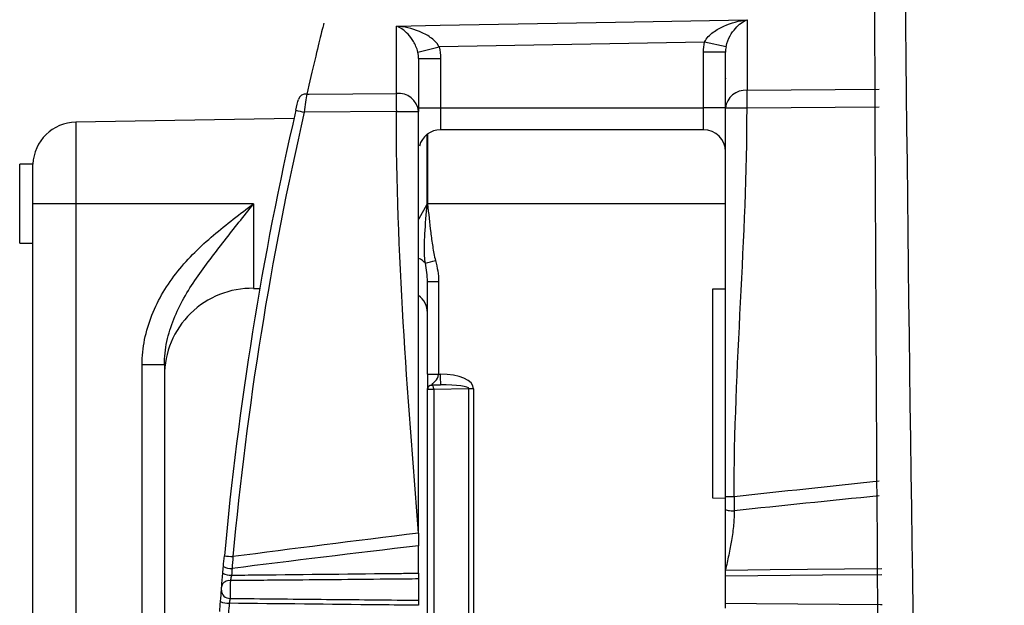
# Model space of a CAD drawing. Header units: millimetres. Extents: x 15231 to 16570, y 10019 to 11489.
# Tile 150 of 206: x 16212 to 16234, y 10671 to 10684. Entities that reach past the tile are written whole.
import ezdxf

# ---------------------------------------------------------------- set-up
doc = ezdxf.new("R2010")
doc.units = ezdxf.units.MM

msp = doc.modelspace()

# ---------------------------------------------------------------- linework, layer by layer
at = {"color": 7, "linetype": 'Continuous', "lineweight": 25}
for p, q in [((16228.306, 10684.256), (16228.306, 10682.649)), ((16220.306, 10682.578), (16220.306, 10684.114)), ((16227.339, 10683.748), (16221.281, 10683.64)), ((16227.827, 10683.642), (16227.339, 10683.748)), ((16220.797, 10683.517), (16221.281, 10683.64)), ((16220.814, 10683.371), (16220.814, 10682.166)), ((16220.814, 10683.371), (16221.314, 10683.371)), ((16221.314, 10683.371), (16221.314, 10682.247)), ((16227.314, 10682.247), (16227.314, 10683.517)), ((16227.814, 10683.517), (16227.314, 10683.517)), ((16227.814, 10682.926), (16227.814, 10683.517)), ((16227.814, 10682.926), (16227.814, 10682.926)), ((16227.814, 10682.911), (16227.814, 10682.926)), ((16227.814, 10682.239), (16227.814, 10682.911)), ((16228.306, 10682.649), (16231.321, 10682.675)), ((16220.814, 10682.247), (16221.314, 10682.247)), ((16221.314, 10682.247), (16221.314, 10681.747)), ((16221.314, 10682.247), (16227.314, 10682.247)), ((16227.814, 10682.247), (16227.314, 10682.247)), ((16227.314, 10681.747), (16227.314, 10682.247)), ((16228.306, 10682.239), (16227.814, 10682.239)), ((16231.323, 10682.266), (16228.306, 10682.239)), ((16217.971, 10682.008), (16212.997, 10681.921)), ((16220.306, 10682.166), (16218.205, 10682.147)), ((16212.997, 10681.921), (16212.997, 10680.061)), ((16227.314, 10681.747), (16221.314, 10681.747)), ((16221.01, 10680.061), (16221.01, 10681.643)), ((16221.019, 10681.65), (16221.019, 10680.061)), ((16212.015, 10680.961), (16211.714, 10680.961)), ((16211.714, 10679.161), (16211.714, 10680.961)), ((16212.015, 10680.061), (16212.015, 10680.961)), ((16212.997, 10680.061), (16212.015, 10680.061)), ((16212.997, 10680.061), (16212.997, 10665.401)), ((16217.05, 10680.061), (16212.997, 10680.061)), ((16217.05, 10680.061), (16217.05, 10678.13)), ((16221.01, 10680.061), (16221.019, 10680.061)), ((16227.814, 10680.061), (16221.019, 10680.061)), ((16212.014, 10665.409), (16212.014, 10679.796)), ((16211.714, 10679.161), (16212.014, 10679.161)), ((16221.014, 10678.283), (16221.269, 10678.283)), ((16221.014, 10676.174), (16221.014, 10678.283)), ((16221.269, 10678.283), (16221.269, 10676.174)), ((16217.05, 10678.13), (16217.192, 10678.128)), ((16227.523, 10673.344), (16227.523, 10678.117)), ((16227.523, 10678.117), (16227.814, 10678.117)), ((16214.506, 10665.375), (16214.506, 10676.383)), ((16215.015, 10676.383), (16214.506, 10676.383)), ((16215.015, 10676.383), (16215.015, 10669.763)), ((16221.269, 10676.174), (16221.309, 10676.174)), ((16221.114, 10675.919), (16221.314, 10675.925)), ((16221.314, 10675.925), (16221.114, 10675.924)), ((16221.114, 10675.924), (16221.114, 10675.919)), ((16221.014, 10675.819), (16221.014, 10675.824)), ((16221.16, 10675.819), (16221.014, 10675.819)), ((16221.014, 10670.03), (16221.014, 10675.819)), ((16221.961, 10675.841), (16221.16, 10675.819)), ((16221.16, 10675.819), (16221.16, 10670.03)), ((16221.961, 10670.02), (16221.961, 10675.841)), ((16222.07, 10675.841), (16221.961, 10675.841)), ((16222.07, 10675.841), (16222.07, 10670.019)), ((16227.814, 10673.339), (16227.523, 10673.344)), ((16220.814, 10671.632), (16220.814, 10672.257)), ((16220.814, 10671.5), (16220.814, 10671.015)), ((16227.814, 10670.948), (16227.814, 10671.563))]:
    msp.add_line(p, q, dxfattribs=at)
at = {"color": 7, "linetype": 'Continuous', "lineweight": 25, "flags": 128}
for points in [[(16220.306, 10684.114), (16221.305, 10684.132), (16225.305, 10684.203), (16228.306, 10684.256)], [(16218.263, 10682.56), (16218.314, 10682.56), (16220.306, 10682.578)], [(16220.814, 10679.691), (16220.829, 10679.723), (16221.01, 10680.053), (16221.01, 10680.054), (16221.01, 10680.054)], [(16221.01, 10680.054), (16221.011, 10680.054), (16221.012, 10680.054), (16221.014, 10680.054), (16221.015, 10680.054), (16221.016, 10680.054), (16221.017, 10680.054), (16221.018, 10680.055), (16221.019, 10680.055)], [(16221.16, 10675.819), (16221.158, 10675.838), (16221.156, 10675.857), (16221.151, 10675.874), (16221.146, 10675.888), (16221.139, 10675.901), (16221.131, 10675.91), (16221.123, 10675.917), (16221.114, 10675.919)], [(16227.814, 10671.703), (16228.83, 10671.713), (16231.383, 10671.738)], [(16231.384, 10671.596), (16230.03, 10671.583), (16227.814, 10671.563)], [(16227.814, 10670.948), (16228.522, 10670.942), (16231.353, 10670.915), (16231.388, 10670.915)]]:
    msp.add_lwpolyline(points, dxfattribs=at)
at = {"color": 7, "linetype": 'Continuous', "lineweight": 25}
for centre, radius, start, end in [((16228.272, 10682.19), 0.46, 85.7586, 173.8936), ((16246.714, 10682.444), 18.41, 179.3624, 180.6375), ((16218.238, 10682.386), 0.175, 82.0056, 161.9579), ((16238.571, 10682.372), 18.266, 179.3539, 180.646), ((16220.353, 10682.116), 0.464, 6.1642, 95.8391), ((16292.314, 10665.061), 76.25, 167.01682, 174.75837), ((16220.957, 10694.299), 12.46, 256.3363, 257.2403), ((16292.311, 10665.061), 76.05, 167.01682, 174.75837), ((16213.014, 10680.921), 1, 90.9999, 177.7194), ((16221.314, 10681.247), 0.5, 89.9999, 165.0831), ((16227.314, 10681.247), 0.5, 359.9999, 89.9999), ((16220.659, 10678.442), 0.404, 39.9869, 66.7742), ((16214.358, 10703.534), 25.698, 284.9041, 285.4382), ((16217.015, 10676.131), 2, 88.9999, 179.9999), ((16220.514, 10677.57), 0.5, 359.9999, 53.13), ((16225.34, 10676.12), 4.031, 179.2264, 182.7759), ((16221.114, 10675.819), 0.0999, 89.9607, 179.9606), ((16219.328, 10702.51), 30.625, 264.4816, 264.8492), ((16216.533, 10672.005), 0.419, 243.7793, 271.9279), ((16216.546, 10672.149), 0.411, 243.1929, 271.9539), ((16216.491, 10671.289), 0.174, 80.1124, 164.5853), ((16216.505, 10671.245), 0.189, 180.4205, 272.5028), ((16216.48, 10671.404), 0.46, 246.2693, 271.8041)]:
    msp.add_arc(centre, radius, start, end, dxfattribs=at)
for centre, major_axis, ratio, start_param, end_param in [((16221.272, 10675.824), (0.798, 0.021), 0.438314, 6.27158, 7.795728), ((16221.276, 10675.824), (0.685, 0.018), 0.145975, 6.271561, 7.795709), ((19169.798, 10665.169), (2979.078, -0.003), 0.017455, 2.976312, 2.983201), ((19169.832, 10665.169), (2979.078, -0.003), 0.016784, 2.976379, 2.983268), ((19169.798, 10665.169), (2979.078, -0.003), 0.017455, 2.999332, 3.009738), ((19169.832, 10665.169), (2979.078, -0.003), 0.016784, 2.999414, 3.009874)]:
    msp.add_ellipse(centre, major_axis=major_axis, ratio=ratio, start_param=start_param, end_param=end_param, dxfattribs=at)
for points in [[(16234.175, 10599.877), (16232.712, 10633.466), (16231.928, 10667.076), (16231.825, 10700.696)], [(16231.495, 10651.925), (16231.268, 10668.116), (16231.177, 10684.31), (16231.22, 10700.508)], [(16227.314, 10683.517), (16227.314, 10683.595), (16227.322, 10683.672), (16227.339, 10683.748)], [(16221.281, 10683.64), (16221.303, 10683.552), (16221.314, 10683.462), (16221.314, 10683.371)], [(16227.827, 10683.642), (16227.818, 10683.601), (16227.814, 10683.559), (16227.814, 10683.517)], [(16220.814, 10683.371), (16220.814, 10683.42), (16220.809, 10683.469), (16220.797, 10683.517)], [(16227.814, 10682.926), (16227.814, 10682.923), (16227.814, 10682.918), (16227.814, 10682.913), (16227.814, 10682.911)], [(16227.814, 10682.926), (16227.814, 10682.926), (16227.814, 10682.926), (16227.814, 10682.926)], [(16218.014, 10682.192), (16218.036, 10682.289), (16218.058, 10682.384), (16218.071, 10682.44)], [(16218.263, 10682.56), (16218.249, 10682.467), (16218.227, 10682.309), (16218.205, 10682.147)], [(16227.814, 10673.374), (16227.814, 10676.329), (16227.814, 10679.284), (16227.814, 10682.239)], [(16228.011, 10673.374), (16228.011, 10676.329), (16228.306, 10679.284), (16228.306, 10682.239)], [(16220.814, 10672.545), (16220.56, 10675.752), (16220.306, 10678.959), (16220.306, 10682.166)], [(16220.814, 10672.545), (16220.814, 10675.752), (16220.814, 10678.959), (16220.814, 10682.166)], [(16212.014, 10679.796), (16212.014, 10679.882), (16212.015, 10679.972), (16212.015, 10680.061)], [(16221.01, 10680.054), (16221.01, 10680.056), (16221.01, 10680.059), (16221.01, 10680.061)], [(16221.019, 10680.061), (16221.019, 10680.059), (16221.019, 10680.057), (16221.019, 10680.055)], [(16221.014, 10678.283), (16221.014, 10678.424), (16220.996, 10678.563), (16220.968, 10678.701)], [(16221.199, 10678.764), (16221.242, 10678.606), (16221.269, 10678.447), (16221.269, 10678.283)], [(16228.011, 10673.374), (16228.012, 10673.267), (16228.013, 10673.16), (16228.014, 10673.055)], [(16220.814, 10672.545), (16220.814, 10672.448), (16220.814, 10672.352), (16220.814, 10672.257)], [(16216.361, 10671.783), (16216.368, 10671.864), (16216.376, 10671.945), (16216.383, 10672.027)], [(16216.579, 10672.008), (16216.572, 10671.918), (16216.566, 10671.828), (16216.56, 10671.739)], [(16216.323, 10671.335), (16216.329, 10671.412), (16216.338, 10671.522), (16216.348, 10671.629)], [(16216.348, 10671.629), (16216.352, 10671.68), (16216.357, 10671.732), (16216.361, 10671.783)], [(16216.56, 10671.739), (16216.556, 10671.688), (16216.551, 10671.637), (16216.547, 10671.586)], [(16216.295, 10670.983), (16216.303, 10671.09), (16216.311, 10671.188), (16216.315, 10671.244)], [(16216.277, 10670.756), (16216.283, 10670.832), (16216.289, 10670.908), (16216.295, 10670.983)], [(16216.494, 10670.945), (16216.488, 10670.87), (16216.482, 10670.794), (16216.477, 10670.719)]]:
    msp.add_open_spline(points, degree=3, dxfattribs=at)
for points, knots in [([(16227.339, 10683.748), (16227.381, 10683.841), (16227.455, 10683.912), (16227.609, 10684.029), (16227.693, 10684.076), (16227.948, 10684.19), (16228.128, 10684.236), (16228.306, 10684.256)], [0, 0, 0, 0, 0.25, 0.25, 0.5, 0.5, 1, 1, 1, 1]), ([(16227.827, 10683.642), (16227.846, 10683.741), (16227.881, 10683.82), (16227.956, 10683.956), (16227.998, 10684.013), (16228.125, 10684.157), (16228.216, 10684.221), (16228.306, 10684.256)], [0, 0, 0, 0, 0.25, 0.25, 0.5, 0.5, 1, 1, 1, 1]), ([(16218.653, 10684.183), (16218.644, 10684.153), (16218.626, 10684.086), (16218.391, 10683.101), (16218.263, 10682.56)], [0, 0, 0, 0, 0.450395, 1, 1, 1, 1]), ([(16220.797, 10683.517), (16220.775, 10683.614), (16220.738, 10683.692), (16220.66, 10683.826), (16220.617, 10683.881), (16220.487, 10684.021), (16220.395, 10684.081), (16220.306, 10684.114)], [0, 0, 0, 0, 0.25, 0.25, 0.5, 0.5, 1, 1, 1, 1]), ([(16221.281, 10683.64), (16221.236, 10683.731), (16221.16, 10683.8), (16221.003, 10683.911), (16220.919, 10683.955), (16220.662, 10684.06), (16220.482, 10684.099), (16220.306, 10684.114)], [0, 0, 0, 0, 0.25, 0.25, 0.5, 0.5, 1, 1, 1, 1]), ([(16220.306, 10682.166), (16220.365, 10682.166), (16220.429, 10682.166), (16220.555, 10682.166), (16220.615, 10682.166), (16220.715, 10682.166), (16220.754, 10682.166), (16220.803, 10682.166), (16220.814, 10682.166), (16220.814, 10682.166)], [0, 0, 0, 0, 0.25, 0.25, 0.5, 0.5, 0.75, 0.75, 1, 1, 1, 1]), ([(16214.506, 10676.383), (16214.506, 10676.579), (16214.526, 10676.772), (16214.602, 10677.151), (16214.659, 10677.339), (16214.802, 10677.701), (16214.889, 10677.874), (16215.088, 10678.208), (16215.201, 10678.368), (16215.565, 10678.822), (16215.841, 10679.09), (16216.429, 10679.593), (16216.742, 10679.828), (16217.05, 10680.061)], [0, 0, 0, 0, 0.125, 0.125, 0.25, 0.25, 0.375, 0.375, 0.5, 0.5, 0.75, 0.75, 1, 1, 1, 1]), ([(16215.015, 10676.383), (16215.015, 10676.564), (16215.035, 10676.742), (16215.109, 10677.091), (16215.163, 10677.263), (16215.362, 10677.76), (16215.544, 10678.068), (16215.946, 10678.653), (16216.164, 10678.933), (16216.494, 10679.354), (16216.605, 10679.495), (16216.828, 10679.777), (16216.94, 10679.92), (16217.05, 10680.061)], [0, 0, 0, 0, 0.125, 0.125, 0.25, 0.25, 0.5, 0.5, 0.75, 0.75, 0.875, 0.875, 1, 1, 1, 1]), ([(16220.968, 10678.701), (16220.952, 10678.809), (16220.948, 10678.92), (16220.948, 10679.145), (16220.952, 10679.258), (16220.97, 10679.598), (16220.99, 10679.826), (16221.01, 10680.054)], [0, 0, 0, 0, 0.25, 0.25, 0.5, 0.5, 1, 1, 1, 1]), ([(16221.019, 10680.055), (16221.041, 10679.838), (16221.064, 10679.622), (16221.103, 10679.298), (16221.118, 10679.191), (16221.152, 10678.976), (16221.17, 10678.869), (16221.199, 10678.764)], [0, 0, 0, 0, 0.5, 0.5, 0.75, 0.75, 1, 1, 1, 1]), ([(16221.014, 10676.174), (16221.014, 10676.174), (16221.042, 10676.174), (16221.136, 10676.174), (16221.202, 10676.174), (16221.269, 10676.174)], [0, 0, 0, 0, 0.5, 0.5, 1, 1, 1, 1]), ([(16221.014, 10676.174), (16221.014, 10676.008), (16221.014, 10675.949), (16221.014, 10675.859), (16221.014, 10675.831), (16221.014, 10675.825)], [0, 0, 0, 0, 0.5, 0.5, 1, 1, 1, 1]), ([(16221.114, 10675.924), (16221.115, 10675.929), (16221.153, 10675.975), (16221.23, 10676.056), (16221.269, 10676.092), (16221.269, 10676.174)], [0, 0, 0, 0, 0.5, 0.5, 1, 1, 1, 1]), ([(16221.014, 10675.825), (16221.014, 10675.848), (16221.024, 10675.876), (16221.063, 10675.915), (16221.091, 10675.924), (16221.114, 10675.924)], [0, 0, 0, 0, 0.5, 0.5, 1, 1, 1, 1]), ([(16228.011, 10673.374), (16227.964, 10673.374), (16227.91, 10673.374), (16227.833, 10673.374), (16227.814, 10673.374), (16227.814, 10673.374)], [0, 0, 0, 0, 0.5, 0.5, 1, 1, 1, 1]), ([(16227.814, 10673.087), (16227.814, 10673.134), (16227.814, 10673.23), (16227.814, 10673.326), (16227.814, 10673.374)], [0, 0, 0, 0, 0.50002, 1, 1, 1, 1]), ([(16227.814, 10673.087), (16227.814, 10673.079), (16227.834, 10673.07), (16227.912, 10673.058), (16227.967, 10673.055), (16228.014, 10673.055)], [0, 0, 0, 0, 0.5, 0.5, 1, 1, 1, 1]), ([(16227.814, 10671.703), (16227.814, 10671.819), (16227.814, 10671.996), (16227.814, 10672.228), (16227.814, 10672.465), (16227.814, 10672.751), (16227.814, 10672.979), (16227.814, 10673.087)], [0, 0, 0, 0, 0.2520952, 0.3835656, 0.5032375, 0.7650399, 1, 1, 1, 1]), ([(16228.014, 10673.055), (16228.013, 10673.004), (16228.012, 10672.897), (16227.999, 10672.733), (16227.98, 10672.559), (16227.954, 10672.387), (16227.923, 10672.214), (16227.877, 10671.988), (16227.839, 10671.816), (16227.814, 10671.703)], [0, 0, 0, 0, 0.1131783, 0.2334807, 0.3611281, 0.4963058, 0.614673, 0.7474907, 1, 1, 1, 1]), ([(16216.547, 10671.586), (16216.751, 10671.588), (16216.955, 10671.591), (16217.159, 10671.593), (16218.247, 10671.605), (16219.334, 10671.616), (16220.422, 10671.628), (16220.553, 10671.629), (16220.683, 10671.63), (16220.814, 10671.632)], [0.000203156, 0.000203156, 0.000203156, 0.000203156, 0.000815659, 0.000815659, 0.000815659, 0.004078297, 0.004078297, 0.004078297, 0.004470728, 0.004470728, 0.004470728, 0.004470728]), ([(16220.814, 10671.632), (16220.814, 10671.615), (16220.814, 10671.598), (16220.814, 10671.582), (16220.814, 10671.565), (16220.814, 10671.549), (16220.814, 10671.535), (16220.814, 10671.522), (16220.814, 10671.51), (16220.814, 10671.5)], [0, 0, 0, 0, 0.0000503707, 0.0000503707, 0.0000503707, 0.0001007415, 0.0001007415, 0.0001007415, 0.0001461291, 0.0001461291, 0.0001461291, 0.0001461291]), ([(16227.814, 10671.563), (16227.814, 10671.573), (16227.814, 10671.586), (16227.814, 10671.6), (16227.814, 10671.614), (16227.814, 10671.63), (16227.814, 10671.646), (16227.814, 10671.662), (16227.814, 10671.679), (16227.814, 10671.696), (16227.814, 10671.698), (16227.814, 10671.701), (16227.814, 10671.703)], [0, 0, 0, 0, 0.0000503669, 0.0000503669, 0.0000503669, 0.0001007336, 0.0001007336, 0.0001007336, 0.0001511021, 0.0001511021, 0.0001511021, 0.000158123, 0.000158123, 0.000158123, 0.000158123]), ([(16216.52, 10671.461), (16216.519, 10671.405), (16216.518, 10671.324), (16216.515, 10671.169), (16216.514, 10671.097), (16216.513, 10671.056)], [0, 0, 0, 0, 0.5, 0.5, 1, 1, 1, 1]), ([(16216.547, 10671.586), (16216.544, 10671.574), (16216.542, 10671.562), (16216.539, 10671.55), (16216.536, 10671.534), (16216.532, 10671.517), (16216.529, 10671.502), (16216.526, 10671.487), (16216.523, 10671.472), (16216.52, 10671.461)], [0, 0, 0, 0, 0.0000367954, 0.0000367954, 0.0000367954, 0.0000886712, 0.0000886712, 0.0000886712, 0.0001402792, 0.0001402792, 0.0001402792, 0.0001402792]), ([(16220.814, 10671.5), (16220.619, 10671.498), (16220.423, 10671.496), (16220.228, 10671.494), (16219.445, 10671.487), (16218.663, 10671.48), (16217.881, 10671.473), (16217.427, 10671.469), (16216.974, 10671.465), (16216.52, 10671.461)], [0, 0, 0, 0, 0.000586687, 0.000586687, 0.000586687, 0.002933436, 0.002933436, 0.002933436, 0.004294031, 0.004294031, 0.004294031, 0.004294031]), ([(16216.315, 10671.244), (16216.315, 10671.245), (16216.316, 10671.246), (16216.316, 10671.248), (16216.316, 10671.252), (16216.316, 10671.257), (16216.317, 10671.263), (16216.317, 10671.268), (16216.318, 10671.274), (16216.318, 10671.281), (16216.319, 10671.287), (16216.319, 10671.294), (16216.32, 10671.3), (16216.321, 10671.307), (16216.321, 10671.313), (16216.322, 10671.319), (16216.322, 10671.325), (16216.322, 10671.331), (16216.323, 10671.335)], [0, 0, 0, 0, 0.0000073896, 0.0000073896, 0.0000073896, 0.0000273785, 0.0000273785, 0.0000273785, 0.0000474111, 0.0000474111, 0.0000474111, 0.0000674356, 0.0000674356, 0.0000674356, 0.0000874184, 0.0000874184, 0.0000874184, 0.0001073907, 0.0001073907, 0.0001073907, 0.0001073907]), ([(16216.513, 10671.056), (16216.512, 10671.05), (16216.511, 10671.042), (16216.509, 10671.034), (16216.507, 10671.022), (16216.505, 10671.008), (16216.502, 10670.993), (16216.5, 10670.978), (16216.497, 10670.961), (16216.494, 10670.945)], [0, 0, 0, 0, 0.0000359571, 0.0000359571, 0.0000359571, 0.0000872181, 0.0000872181, 0.0000872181, 0.0001385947, 0.0001385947, 0.0001385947, 0.0001385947]), ([(16216.513, 10671.056), (16216.612, 10671.055), (16216.71, 10671.054), (16216.809, 10671.053), (16217.487, 10671.047), (16218.165, 10671.04), (16218.843, 10671.033), (16219.5, 10671.027), (16220.157, 10671.021), (16220.814, 10671.015)], [0.000212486, 0.000212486, 0.000212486, 0.000212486, 0.000508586, 0.000508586, 0.000508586, 0.00254293, 0.00254293, 0.00254293, 0.004514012, 0.004514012, 0.004514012, 0.004514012]), ([(16220.814, 10671.015), (16220.814, 10671.007), (16220.814, 10670.997), (16220.814, 10670.984), (16220.814, 10670.972), (16220.814, 10670.958), (16220.814, 10670.942), (16220.814, 10670.929), (16220.814, 10670.914), (16220.814, 10670.899)], [0, 0, 0, 0, 0.0000503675, 0.0000503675, 0.0000503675, 0.0001007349, 0.0001007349, 0.0001007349, 0.0001461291, 0.0001461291, 0.0001461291, 0.0001461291]), ([(16227.814, 10670.832), (16227.814, 10670.847), (16227.814, 10670.862), (16227.814, 10670.875), (16227.814, 10670.891), (16227.814, 10670.905), (16227.814, 10670.916), (16227.814, 10670.928), (16227.814, 10670.938), (16227.814, 10670.946), (16227.814, 10670.947), (16227.814, 10670.948), (16227.814, 10670.948)], [0.0000049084, 0.0000049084, 0.0000049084, 0.0000049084, 0.0000503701, 0.0000503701, 0.0000503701, 0.0001007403, 0.0001007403, 0.0001007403, 0.0001511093, 0.0001511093, 0.0001511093, 0.0001581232, 0.0001581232, 0.0001581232, 0.0001581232]), ([(16220.814, 10670.899), (16220.516, 10670.902), (16220.219, 10670.905), (16219.921, 10670.908), (16218.779, 10670.92), (16217.636, 10670.932), (16216.494, 10670.945)], [0, 0, 0, 0, 0.000893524, 0.000893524, 0.000893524, 0.004320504, 0.004320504, 0.004320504, 0.004320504])]:
    msp.add_open_spline(points, degree=3, knots=knots, dxfattribs=at)

doc.saveas('drawing.dxf')
